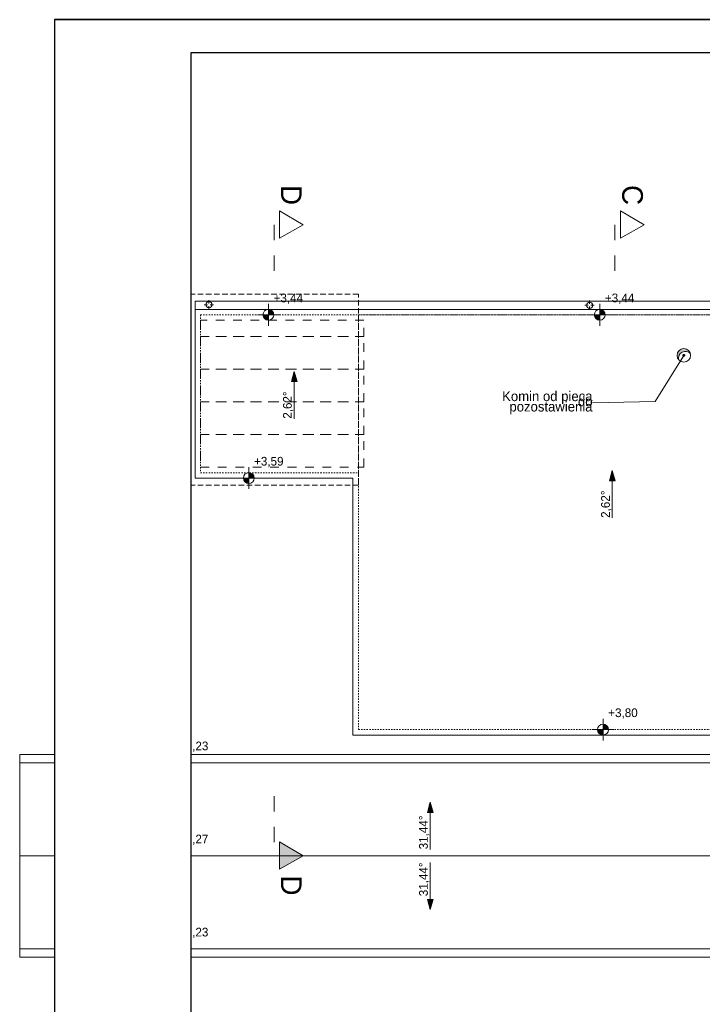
# Model space of a CAD drawing. Extents: x -515158 to -464725, y 20769 to 114053.
# Tile 34 of 69: x -513118 to -500584, y 65167 to 83256. Entities that reach past the tile are written whole.
import ezdxf

# ---------------------------------------------------------------- set-up
doc = ezdxf.new("R2010")
doc.units = 0
doc.header["$MEASUREMENT"] = 0
doc.set_wipeout_variables(frame=1)
for name, pattern in [('Dashed', [564.444447, 282.222223, -282.222223]), ('Hidden Line', [50, 25, -25]), ('Krawędzie ukryte', [150, 100, -50]), ('Przerywana', [320, 160, -160])]:
    doc.linetypes.add(name, pattern=pattern)
for name, color, linetype, lineweight in [('#podkład', 252, 'Continuous', 9), ('0_Nr_Pióra__21', 252, 'Continuous', 9), ('Arch opisy_Nr_Pióra__21', 252, 'Continuous', 9), ('Arch wykończenie_Nr_Pióra__115', 252, 'Continuous', 13), ('Arch wykończenie_Nr_Pióra__3', 252, 'Continuous', 18), ('INWENT DACH_Nr_Pióra__2', 252, 'Continuous', 13), ('INWENT DACH_Nr_Pióra__21', 252, 'Continuous', 9), ('INWENT OPISY_Nr_Pióra__21', 252, 'Continuous', 9), ('INWENT OPISY_Nr_Pióra__41', 252, 'Continuous', 15), ('INWENT RURY SPUSTOWE_Nr_Pióra__21', 252, 'Continuous', 9), ('INWENT RZĘDNE_Nr_Pióra__21', 252, 'Continuous', 9), ('INWENT.ŚCIANY_Nr_Pióra__21', 252, 'Continuous', 9), ('Istniejące kominy_Nr_Pióra__21', 252, 'Continuous', 9)]:
    doc.layers.add(name, color=color, linetype=linetype, lineweight=lineweight)
for name, color, linetype in [('_TABELA', 7, 'Continuous'), ('INWENT DACH', 252, 'Continuous'), ('INWENT RZĘDNE', 252, 'Continuous')]:
    doc.layers.add(name, color=color, linetype=linetype)
doc.styles.add('GENERATED_STYLE_3', font='txt')
doc.styles.add('GENERATED_STYLE_5', font='txt')
doc.styles.add('GENERATED_STYLE_7', font='txt')
doc.dimstyles.new('GENERATED_STYLE__11', dxfattribs={"dimtxt": 0.18, "dimasz": 109.44, "dimexe": 0.18, "dimexo": 0.0625, "dimgap": 0.09, "dimtad": 0, "dimtih": 1, "dimtoh": 1, "dimdec": 4, "dimzin": 0, "dimdsep": 46, "dimcen": 0.09, "dimadec": 0, "dimazin": 0, "dimtfac": 1, "dimtdec": 4, "dimtmove": 0, "dimatfit": 3, "dimldrblk": 'ARROWHEAD_11', "dimfxl": 1, "dimtolj": 1, "dimtzin": 0, "dimarcsym": 0})

# ---------------------------------------------------------------- blocks, each defined once
blk = doc.blocks.new('ARROWHEAD_11')
at = {"color": 0, "linetype": 'Continuous', "lineweight": 0}
blk.add_line((0, 0), (-1, 0), dxfattribs=at)
at = {"color": 0, "linetype": 'Continuous', "lineweight": 0, "const_width": 0.25, "flags": 128}
blk.add_lwpolyline([(-0.125, 0, 1), (0.125, 0, 1)], format="xyb", close=True, dxfattribs=at)
blk = doc.blocks.new('Koty wysokościowe_48', base_point=(-508552, 80048))
at = {"layer": 'INWENT RZĘDNE_Nr_Pióra__21', "linetype": 'Continuous'}
for points in [[(-508552, 80048), (-508452, 80048), (-508459, 80086), (-508481, 80118), (-508513, 80140), (-508552, 80148)], [(-508552, 80048), (-508652, 80048), (-508644, 80009), (-508622, 79977), (-508590, 79955), (-508552, 79948)]]:
    blk.add_hatch(color=256, dxfattribs=at).paths.add_polyline_path(points, flags=0)
for p, q in [((-508552, 79848), (-508552, 80248)), ((-508752, 80048), (-508352, 80048))]:
    blk.add_line(p, q, dxfattribs=at)
blk.add_circle((-508552, 80048), 100, dxfattribs=at)
at = {"layer": 'INWENT RZĘDNE_Nr_Pióra__21', "insert": (-508456, 80248), "char_height": 160, "attachment_point": 7, "style": 'GENERATED_STYLE_3'}
blk.add_mtext('{+3,44}', dxfattribs=at)
blk = doc.blocks.new('Koty wysokościowe_43', base_point=(-508911, 77048))
at = {"layer": 'INWENT RZĘDNE_Nr_Pióra__21', "linetype": 'Continuous'}
for points in [[(-508911, 77048), (-508811, 77048), (-508818, 77086), (-508840, 77118), (-508872, 77140), (-508911, 77148)], [(-508911, 77048), (-509011, 77048), (-509003, 77009), (-508981, 76977), (-508949, 76955), (-508911, 76948)]]:
    blk.add_hatch(color=256, dxfattribs=at).paths.add_polyline_path(points, flags=0)
for p, q in [((-508911, 76848), (-508911, 77248)), ((-509111, 77048), (-508711, 77048))]:
    blk.add_line(p, q, dxfattribs=at)
blk.add_circle((-508911, 77048), 100, dxfattribs=at)
at = {"layer": 'INWENT RZĘDNE_Nr_Pióra__21', "insert": (-508815, 77248), "char_height": 160, "attachment_point": 7, "style": 'GENERATED_STYLE_3'}
blk.add_mtext('{+3,59}', dxfattribs=at)
blk = doc.blocks.new('Koty wysokościowe_42', base_point=(-510290, 71818))
at = {"layer": 'INWENT RZĘDNE_Nr_Pióra__21', "linetype": 'Continuous'}
for points in [[(-510290, 71818), (-510390, 71818), (-510383, 71779), (-510361, 71747), (-510329, 71725), (-510290, 71718)], [(-510290, 71818), (-510190, 71818), (-510198, 71856), (-510220, 71888), (-510252, 71910), (-510290, 71918)]]:
    blk.add_hatch(color=256, dxfattribs=at).paths.add_polyline_path(points, flags=0)
for p, q in [((-510290, 71618), (-510290, 72018)), ((-510490, 71818), (-510090, 71818))]:
    blk.add_line(p, q, dxfattribs=at)
blk.add_circle((-510290, 71818), 100, dxfattribs=at)
at = {"layer": 'INWENT RZĘDNE_Nr_Pióra__21', "insert": (-510195, 72018), "char_height": 160, "attachment_point": 7, "style": 'GENERATED_STYLE_3'}
blk.add_mtext('{+2,23}', dxfattribs=at)
blk = doc.blocks.new('Koty wysokościowe_41', base_point=(-510290, 68398))
at = {"layer": 'INWENT RZĘDNE_Nr_Pióra__21', "linetype": 'Continuous'}
for points in [[(-510290, 68398), (-510390, 68398), (-510383, 68359), (-510361, 68327), (-510329, 68305), (-510290, 68298)], [(-510290, 68398), (-510190, 68398), (-510198, 68436), (-510220, 68468), (-510252, 68490), (-510290, 68498)]]:
    blk.add_hatch(color=256, dxfattribs=at).paths.add_polyline_path(points, flags=0)
for p, q in [((-510290, 68198), (-510290, 68598)), ((-510490, 68398), (-510090, 68398))]:
    blk.add_line(p, q, dxfattribs=at)
blk.add_circle((-510290, 68398), 100, dxfattribs=at)
at = {"layer": 'INWENT RZĘDNE_Nr_Pióra__21', "insert": (-510195, 68598), "char_height": 160, "attachment_point": 7, "style": 'GENERATED_STYLE_3'}
blk.add_mtext('{+2,23}', dxfattribs=at)
blk = doc.blocks.new('Koty wysokościowe_40', base_point=(-510290, 70108))
at = {"layer": 'INWENT RZĘDNE_Nr_Pióra__21', "linetype": 'Continuous'}
for points in [[(-510290, 70108), (-510190, 70108), (-510198, 70146), (-510220, 70178), (-510252, 70200), (-510290, 70208)], [(-510290, 70108), (-510390, 70108), (-510383, 70069), (-510361, 70037), (-510329, 70015), (-510290, 70008)]]:
    blk.add_hatch(color=256, dxfattribs=at).paths.add_polyline_path(points, flags=0)
for p, q in [((-510290, 69908), (-510290, 70308)), ((-510490, 70108), (-510090, 70108))]:
    blk.add_line(p, q, dxfattribs=at)
blk.add_circle((-510290, 70108), 100, dxfattribs=at)
at = {"layer": 'INWENT RZĘDNE_Nr_Pióra__21', "insert": (-510195, 70308), "char_height": 160, "attachment_point": 7, "style": 'GENERATED_STYLE_3'}
blk.add_mtext('{+3,27}', dxfattribs=at)
blk = doc.blocks.new('Koty wysokościowe_36', base_point=(-502468, 80048))
at = {"layer": 'INWENT RZĘDNE_Nr_Pióra__21', "linetype": 'Continuous'}
for points in [[(-502468, 80048), (-502368, 80048), (-502376, 80086), (-502398, 80118), (-502430, 80140), (-502468, 80148)], [(-502468, 80048), (-502568, 80048), (-502561, 80009), (-502539, 79977), (-502507, 79955), (-502468, 79948)]]:
    blk.add_hatch(color=256, dxfattribs=at).paths.add_polyline_path(points, flags=0)
for p, q in [((-502468, 79848), (-502468, 80248)), ((-502668, 80048), (-502268, 80048))]:
    blk.add_line(p, q, dxfattribs=at)
blk.add_circle((-502468, 80048), 100, dxfattribs=at)
at = {"layer": 'INWENT RZĘDNE_Nr_Pióra__21', "insert": (-502373, 80248), "char_height": 160, "attachment_point": 7, "style": 'GENERATED_STYLE_3'}
blk.add_mtext('{+3,44}', dxfattribs=at)
blk = doc.blocks.new('Koty wysokościowe_35', base_point=(-502407, 72428))
at = {"layer": 'INWENT RZĘDNE_Nr_Pióra__21', "linetype": 'Continuous'}
for points in [[(-502407, 72428), (-502507, 72428), (-502499, 72389), (-502477, 72357), (-502445, 72335), (-502407, 72328)], [(-502407, 72428), (-502307, 72428), (-502314, 72466), (-502336, 72498), (-502368, 72520), (-502407, 72528)]]:
    blk.add_hatch(color=256, dxfattribs=at).paths.add_polyline_path(points, flags=0)
for p, q in [((-502407, 72228), (-502407, 72628)), ((-502607, 72428), (-502207, 72428))]:
    blk.add_line(p, q, dxfattribs=at)
blk.add_circle((-502407, 72428), 100, dxfattribs=at)
at = {"layer": 'INWENT RZĘDNE_Nr_Pióra__21', "insert": (-502311, 72628), "char_height": 160, "attachment_point": 7, "style": 'GENERATED_STYLE_3'}
blk.add_mtext('{+3,80}', dxfattribs=at)
blk = doc.blocks.new('Linia_18', base_point=(-508076, 78139))
at = {"layer": 'INWENT DACH_Nr_Pióra__21', "linetype": 'Continuous'}
blk.add_hatch(color=256, dxfattribs=at).paths.add_polyline_path([(-508076, 79006), (-508026, 78820), (-508126, 78820)], flags=0)
for p, q in [((-508076, 79006), (-508126, 78820)), ((-508076, 79006), (-508026, 78820)), ((-508026, 78820), (-508126, 78820)), ((-508076, 78139), (-508076, 78820))]:
    blk.add_line(p, q, dxfattribs=at)
blk = doc.blocks.new('Linia_11', base_point=(-505578, 69988))
at = {"layer": 'INWENT DACH_Nr_Pióra__21', "linetype": 'Continuous'}
blk.add_hatch(color=256, dxfattribs=at).paths.add_polyline_path([(-505578, 69120), (-505628, 69307), (-505528, 69307)], flags=0)
for p, q in [((-505578, 69988), (-505578, 69307)), ((-505578, 69120), (-505628, 69307)), ((-505628, 69307), (-505528, 69307)), ((-505578, 69120), (-505528, 69307))]:
    blk.add_line(p, q, dxfattribs=at)
blk = doc.blocks.new('Linia_10', base_point=(-505578, 70228))
at = {"layer": 'INWENT DACH_Nr_Pióra__21', "linetype": 'Continuous'}
blk.add_hatch(color=256, dxfattribs=at).paths.add_polyline_path([(-505578, 71095), (-505528, 70908), (-505628, 70908)], flags=0)
for p, q in [((-505578, 71095), (-505628, 70908)), ((-505578, 71095), (-505528, 70908)), ((-505528, 70908), (-505628, 70908)), ((-505578, 70228), (-505578, 70908))]:
    blk.add_line(p, q, dxfattribs=at)
blk = doc.blocks.new('Linia_9', base_point=(-502236, 76318))
at = {"layer": 'INWENT DACH_Nr_Pióra__21', "linetype": 'Continuous'}
blk.add_hatch(color=256, dxfattribs=at).paths.add_polyline_path([(-502236, 77185), (-502186, 76998), (-502286, 76998)], flags=0)
for p, q in [((-502236, 77185), (-502286, 76998)), ((-502236, 77185), (-502186, 76998)), ((-502186, 76998), (-502286, 76998)), ((-502236, 76318), (-502236, 76998))]:
    blk.add_line(p, q, dxfattribs=at)
blk = doc.blocks.new('p1')
at = {"layer": 'INWENT OPISY_Nr_Pióra__21', "linetype": 'Continuous'}
blk.add_hatch(color=252, dxfattribs=at).paths.add_polyline_path([(-507912, 67894), (-508348, 67650), (-508348, 68150)], flags=0)
at = {"layer": 'Istniejące kominy_Nr_Pióra__21', "linetype": 'Continuous'}
blk.add_hatch(color=252, dxfattribs=at).paths.add_polyline_path([(-501019, 77008, -0.790608), (-500802, 77119, 0.886866), (-501048, 77089, 0.178147)], flags=0)
at = {"layer": 'Arch wykończenie_Nr_Pióra__115', "color": 252, "linetype": 'Przerywana'}
for p, q in [((-509798, 77734), (-509798, 77434)), ((-506798, 77734), (-509798, 77734)), ((-506798, 77434), (-506798, 77734)), ((-509798, 77434), (-506798, 77434)), ((-509798, 77434), (-509798, 76834)), ((-506798, 77434), (-509798, 77434)), ((-506798, 76834), (-506798, 77434)), ((-509798, 76834), (-506798, 76834)), ((-509798, 76834), (-509798, 76234)), ((-506798, 76834), (-509798, 76834)), ((-506798, 76234), (-506798, 76834)), ((-509798, 76234), (-506798, 76234)), ((-509798, 76234), (-509798, 75634)), ((-506798, 76234), (-509798, 76234)), ((-506798, 75634), (-506798, 76234)), ((-509798, 75634), (-506798, 75634)), ((-509798, 75634), (-509798, 75034)), ((-506798, 75634), (-509798, 75634)), ((-506798, 75034), (-506798, 75634)), ((-509798, 75034), (-506798, 75034))]:
    blk.add_line(p, q, dxfattribs=at)
at = {"layer": 'Arch wykończenie_Nr_Pióra__3', "color": 252, "linetype": 'Continuous'}
for p, q in [((-509898, 77934), (-509898, 74834)), ((-488783, 77934), (-509898, 77934)), ((-509898, 74834), (-506998, 74834)), ((-506998, 74834), (-506998, 70114)), ((-506998, 70114), (-498138, 70114))]:
    blk.add_line(p, q, dxfattribs=at)
at = {"layer": 'INWENT DACH_Nr_Pióra__2', "color": 252, "linetype": 'Krawędzie ukryte'}
for p, q in [((-509998, 78216), (-509998, 74705)), ((-506898, 78216), (-509998, 78216)), ((-506898, 74705), (-506898, 78216)), ((-509998, 74705), (-506898, 74705))]:
    blk.add_line(p, q, dxfattribs=at)
at = {"layer": 'INWENT DACH_Nr_Pióra__21', "color": 252, "linetype": 'Continuous'}
for p, q in [((-509668, 78019), (-509728, 78019)), ((-509643, 78044), (-509643, 78104)), ((-509643, 77994), (-509643, 77934)), ((-509618, 78019), (-509558, 78019)), ((-502678, 78009), (-502738, 78009)), ((-502653, 78034), (-502653, 78094)), ((-502653, 77984), (-502653, 77924)), ((-502628, 78009), (-502568, 78009)), ((-513118, 69604), (-513118, 66184)), ((-498038, 69604), (-513118, 69604)), ((-498038, 67894), (-513118, 67894)), ((-513118, 66184), (-498038, 66184))]:
    blk.add_line(p, q, dxfattribs=at)
for centre in [(-509643, 78019), (-502653, 78009)]:
    blk.add_circle(centre, 55, dxfattribs=at)
at = {"layer": 'INWENT OPISY_Nr_Pióra__41', "color": 252, "linetype": 'Continuous'}
for p, q in [((-507912, 79489), (-508348, 79745)), ((-508348, 79245), (-508348, 79745)), ((-501652, 79489), (-502088, 79745)), ((-502088, 79245), (-502088, 79745)), ((-508348, 79245), (-507912, 79489)), ((-502088, 79245), (-501652, 79489)), ((-507912, 67894), (-508348, 68150)), ((-508348, 67650), (-508348, 68150)), ((-508348, 67650), (-507912, 67894))]:
    blk.add_line(p, q, dxfattribs=at)
at = {"layer": 'INWENT OPISY_Nr_Pióra__41', "color": 252, "linetype": 'Dashed'}
for p, q in [((-508448, 79489), (-508448, 78389)), ((-502188, 79489), (-502188, 78389)), ((-508448, 68994), (-508448, 67894))]:
    blk.add_line(p, q, dxfattribs=at)
at = {"layer": 'INWENT RURY SPUSTOWE_Nr_Pióra__21', "color": 252, "linetype": 'Continuous'}
for p, q in [((-509898, 78084), (-498138, 78084)), ((-509898, 77934), (-509898, 78084)), ((-513118, 69754), (-498038, 69754)), ((-513118, 69604), (-513118, 69754)), ((-513118, 66184), (-513118, 66034)), ((-513118, 66034), (-498038, 66034))]:
    blk.add_line(p, q, dxfattribs=at)
at = {"layer": 'INWENT.ŚCIANY_Nr_Pióra__21', "color": 252, "linetype": 'Hidden Line'}
for p, q in [((-509798, 77834), (-509798, 74934)), ((-509798, 77834), (-498038, 77834)), ((-506898, 77834), (-506898, 74934)), ((-498038, 77834), (-506898, 77834)), ((-509798, 74934), (-506898, 74934)), ((-506898, 74934), (-506898, 70214)), ((-506898, 70214), (-498038, 70214))]:
    blk.add_line(p, q, dxfattribs=at)
at = {"layer": 'Istniejące kominy_Nr_Pióra__21', "color": 252, "linetype": 'Continuous'}
blk.add_circle((-500923, 77089), 125, dxfattribs=at)
blk.add_arc((-500897, 77038), 125, 40.4044, 193.7251, dxfattribs=at)
at = {"layer": 'INWENT DACH', "color": 252, "linetype": 'Continuous'}
for name, p in [('Linia_18', (-508076, 75925)), ('Linia_9', (-502236, 74104)), ('Linia_10', (-505578, 68014)), ('Linia_11', (-505578, 67774))]:
    blk.add_blockref(name, p, dxfattribs=at)
at = {"layer": 'INWENT RZĘDNE', "color": 252}
for name, p in [('Koty wysokościowe_48', (-508552, 77834)), ('Koty wysokościowe_36', (-502468, 77834)), ('Koty wysokościowe_43', (-508911, 74834)), ('Koty wysokościowe_35', (-502407, 70214)), ('Koty wysokościowe_42', (-510290, 69604)), ('Koty wysokościowe_40', (-510290, 67894)), ('Koty wysokościowe_41', (-510290, 66184))]:
    blk.add_blockref(name, p, dxfattribs=at)
at = {"layer": '0_Nr_Pióra__21', "color": 252, "linetype": 'Continuous', "char_height": 160, "rotation": 90, "style": 'GENERATED_STYLE_3'}
for s, insert, attachment_point in [('{2,62°}', (-508093, 75925), 7), ('{2,62°}', (-502252, 74104), 7), ('{31,44°}', (-505595, 68014), 7), ('{31,44°}', (-505595, 67774), 9)]:
    blk.add_mtext(s, dxfattribs=dict(at, insert=insert, attachment_point=attachment_point))
at = {"layer": 'Arch opisy_Nr_Pióra__21', "color": 252, "linetype": 'Continuous', "insert": (-502600, 76216), "char_height": 180, "width": 1604.33, "attachment_point": 6, "line_spacing_factor": 0.31765, "style": 'GENERATED_STYLE_5'}
blk.add_mtext('{Komin od pieca \\Pdo pozostawienia}', dxfattribs=at)
at = {"layer": 'INWENT OPISY_Nr_Pióra__21', "color": 252, "linetype": 'Continuous', "char_height": 380, "attachment_point": 2, "rotation": 270, "style": 'GENERATED_STYLE_7'}
for s, insert in [('{D}', (-507941, 80034)), ('{C}', (-501675, 80034)), ('{D}', (-507941, 67350))]:
    blk.add_mtext(s, dxfattribs=dict(at, insert=insert))
at = {"layer": 'Arch opisy_Nr_Pióra__21', "color": 252, "linetype": 'Continuous', "annotation_type": 0, "has_hookline": 1, "hookline_direction": 1, "text_width": 1809}
blk.add_leader([(-500923, 77089), (-501447, 76240), (-502600, 76216)], dimstyle='GENERATED_STYLE__11', dxfattribs=at)

msp = doc.modelspace()

# ---------------------------------------------------------------- block references
at = {"layer": '#podkład'}
msp.add_blockref('p1', (0, 0), dxfattribs=at)

# ---------------------------------------------------------------- next in the draw order: wipeouts: each hides what was drawn before it
msp.add_wipeout([(-512477, 83256), (-509977, 82646), (-509977, 54166), (-512477, 53556)])

# ---------------------------------------------------------------- next in the draw order: linework, layer by layer
at = {"layer": '_TABELA', "color": 7}
msp.add_lwpolyline([(-512477, 83256), (-470477, 83256), (-512477, 83256), (-512477, 53556), (-470477, 53556), (-470477, 83256)], dxfattribs=at)
msp.add_lwpolyline([(-471077, 82646), (-509977, 82646), (-509977, 54166), (-471077, 54166)], close=True, dxfattribs=at)

doc.saveas('drawing.dxf')
